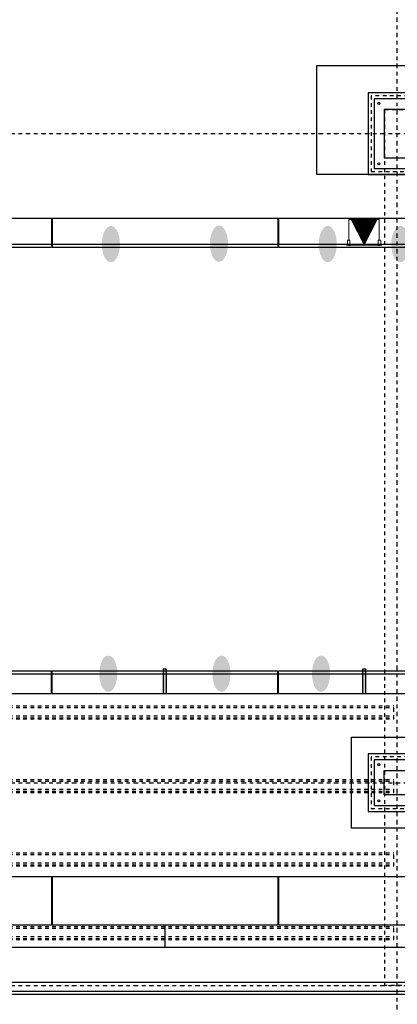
# Model space of a CAD drawing. Header units: feet. Extents: x 0 to 152508, y 0 to 59434.
# Tile 108 of 114: x 152357 to 152368, y 59382 to 59409. Entities that reach past the tile are written whole.
import ezdxf
from ezdxf import colors
from ezdxf.entities.mleader import LeaderData, LeaderLine
from ezdxf.math import Vec2, Vec3

# ---------------------------------------------------------------- set-up
doc = ezdxf.new("R2010")
doc.units = ezdxf.units.FT
doc.header["$LTSCALE"] = 0.1
doc.header["$MEASUREMENT"] = 0
for name, pattern in [('Bridge plan$0$DGN Style 2', [26.762396, 16.057438, -10.704959]), ('Trellis Base$0$CENTER', [2, 1.25, -0.25, 0.25, -0.25]), ('Trellis Base$0$DASHED', [0.75, 0.5, -0.25])]:
    doc.linetypes.add(name, pattern=pattern)
for name, color, linetype, lineweight in [('Bridge plan$0$BR_P_Gen_Joint_Filler', 252, 'Continuous', 0), ('Bridge plan$0$BR_P_Rail_Object', 251, 'Continuous', 30), ('Bridge plan$0$LT_P_Luminaires', 252, 'Continuous', 0), ('Bridge plan$0$PV_P_Joint', 252, 'Continuous', 13), ('Bridge plan$0$SC_Scratch7', 252, 'Continuous', 0), ('Bridge plan$0$SC_Shading1', 253, 'Continuous', 0), ('Bridge plan$0$VG_P_Cells', 252, 'Continuous', 13), ('Bridge plan$0$VG_P_Landscape_Limits', 252, 'Continuous', 0)]:
    doc.layers.add(name, color=color, linetype=linetype, lineweight=lineweight)
for name, color, linetype in [('Trellis Base$0$L-ANNO-NOTE', 30, 'Continuous'), ('Trellis Base$0$L-CNTR', 230, 'Trellis Base$0$CENTER'), ('Trellis Base$0$L-SITE-FOUNDATION', 2, 'Continuous'), ('Trellis Base$0$L-SITE-OVERHEAD', 1, 'Trellis Base$0$DASHED'), ('Trellis Base$0$L-SITE-STEEL COLUMN', 3, 'Continuous')]:
    doc.layers.add(name, color=color, linetype=linetype)
doc.styles.add('Trellis Base$0$ARIAL', font='arial.ttf', dxfattribs={"width": 0.9})

# ---------------------------------------------------------------- blocks, each defined once
blk = doc.blocks.new('Bridge plan$0$WALL LIGHT PLAN_1')
at = {"layer": 'Bridge plan$0$LT_P_Luminaires', "linetype": 'Bridge plan$0$DGN Style 2'}
for p, q in [((-0.2, 0.083), (-0.165, 0.33)), ((-0.165, 0.33), (-0.163, 0.341)), ((-0.163, 0.341), (-0.16, 0.361)), ((-0.154, 0.366), (-0.132, 0.363)), ((-0.154, 0.366), (-0.132, 0.363)), ((-0.132, 0.363), (-0.098, 0.358)), ((-0.098, 0.358), (0.193, 0.317)), ((0.193, 0.317), (0.227, 0.312)), ((0.227, 0.312), (0.25, 0.309)), ((0.227, 0.312), (0.25, 0.309)), ((0.25, 0.272), (0.251, 0.282)), ((0.251, 0.282), (0.254, 0.303)), ((0.25, 0.272), (0.215, 0.024)), ((-0.244, 0.033), (-0.245, 0.022)), ((-0.245, 0.022), (0.242, -0.047)), ((-0.241, 0.017), (-0.245, 0.022)), ((-0.244, 0.033), (0.243, -0.035)), ((0.236, -0.051), (-0.241, 0.017)), ((-0.234, 0.033), (-0.224, 0.032)), ((-0.234, 0.032), (-0.234, 0.033)), ((-0.221, 0.083), (-0.228, 0.035)), ((-0.224, 0.032), (0.224, -0.032)), ((-0.224, 0.032), (-0.224, 0.031)), ((-0.222, 0.013), (-0.223, 0.012)), ((-0.207, 0.009), (-0.223, 0.012)), ((-0.222, 0.014), (-0.222, 0.013)), ((-0.207, 0.011), (-0.222, 0.013)), ((-0.218, 0.086), (-0.205, 0.084)), ((-0.192, 0.009), (-0.207, 0.011)), ((-0.192, 0.007), (-0.207, 0.009)), ((-0.205, 0.084), (-0.189, 0.082)), ((-0.195, 0.031), (-0.191, 0.056)), ((-0.192, 0.009), (-0.193, 0.01)), ((-0.192, 0.007), (-0.192, 0.009)), ((-0.188, 0.066), (-0.186, 0.079)), ((0.199, 0.001), (0.195, -0.025)), ((0.201, 0.024), (0.199, 0.012)), ((0.204, 0.026), (0.22, 0.024)), ((0.22, 0.024), (0.233, 0.022)), ((0.229, -0.03), (0.235, 0.019)), ((0.188, -0.044), (0.187, -0.045)), ((0.187, -0.044), (0.187, -0.044)), ((0.187, -0.045), (0.187, -0.046)), ((0.202, -0.047), (0.187, -0.045)), ((0.202, -0.048), (0.187, -0.046)), ((0.217, -0.049), (0.202, -0.047)), ((0.217, -0.051), (0.202, -0.048)), ((0.217, -0.049), (0.217, -0.048)), ((0.217, -0.051), (0.217, -0.049)), ((0.224, -0.032), (0.234, -0.033)), ((0.224, -0.033), (0.224, -0.032)), ((0.234, -0.033), (0.234, -0.034)), ((0.242, -0.047), (0.236, -0.051)), ((0.243, -0.035), (0.242, -0.047))]:
    blk.add_line(p, q, dxfattribs=at)
at = {"layer": 'Bridge plan$0$LT_P_Luminaires', "linetype": 'Bridge plan$0$DGN Style 2', "extrusion": (0, 0, -1), "flags": 128}
blk.add_lwpolyline([(0.193, 0.028), (0.193, 0.027), (0.193, 0.027)], dxfattribs=at)
at = {"layer": 'Bridge plan$0$LT_P_Luminaires', "linetype": 'Bridge plan$0$DGN Style 2'}
for centre, radius, start, end in [((-0.155, 0.361), 0.00525, 81.95, 171.95), ((0.249, 0.303), 0.00525, 351.95, 81.95), ((-0.23, 0.035), 0.00267, 261.95, 351.95), ((-0.218, 0.083), 0.00267, 81.95, 171.95), ((-0.195, 0.031), 0.000856, 262.9325, 314.9095), ((-0.191, 0.031), 0.00326, 186.8534, 247.0463), ((-0.193, 0.03), 0.00245, 166.5248, 255.2272), ((-0.138, 0.047), 0.0537, 158.3301, 169.3671), ((-0.189, 0.079), 0.00267, 351.95, 81.95), ((0.172, 0.006), 0.0279, 349.3616, 10.5967), ((0.203, 0.023), 0.00267, 81.95, 171.95), ((0.233, 0.019), 0.00267, 351.95, 81.95), ((0.192, -0.023), 0.00326, 276.8538, 337.0462), ((0.194, -0.026), 0.00114, 193.8367, 250.4749), ((0.196, -0.024), 0.000851, 208.808, 261.1508), ((0.231, -0.03), 0.00267, 171.95, 261.95)]:
    blk.add_arc(centre, radius, start, end, dxfattribs=at)
blk = doc.blocks.new('*X120')
at = {"layer": 'Bridge plan$0$LT_P_Luminaires', "linetype": 'Bridge plan$0$DGN Style 2'}
for p, q in [((1828201.597, 711755.184), (1828201.61, 711755.19)), ((1828200.995, 711754.755), (1828201.635, 711755.018)), ((1828200.996, 711754.748), (1828201.636, 711755.011)), ((1828201.005, 711754.745), (1828201.637, 711755.005)), ((1828201.014, 711754.742), (1828201.638, 711754.998)), ((1828201.017, 711754.77), (1828201.635, 711755.024)), ((1828201.023, 711754.739), (1828201.639, 711754.992)), ((1828201.032, 711754.736), (1828201.64, 711754.986)), ((1828201.04, 711754.786), (1828201.634, 711755.03)), ((1828201.041, 711754.733), (1828201.641, 711754.979)), ((1828201.05, 711754.73), (1828201.642, 711754.973)), ((1828201.059, 711754.727), (1828201.643, 711754.967)), ((1828201.062, 711754.802), (1828201.633, 711755.037)), ((1828201.068, 711754.724), (1828201.644, 711754.96)), ((1828201.077, 711754.72), (1828201.645, 711754.954)), ((1828201.084, 711754.818), (1828201.632, 711755.043)), ((1828201.086, 711754.717), (1828201.646, 711754.947)), ((1828201.095, 711754.714), (1828201.647, 711754.941)), ((1828201.104, 711754.711), (1828201.648, 711754.935)), ((1828201.107, 711754.834), (1828201.631, 711755.049)), ((1828201.113, 711754.708), (1828201.648, 711754.928)), ((1828201.121, 711754.705), (1828201.649, 711754.922)), ((1828201.129, 711754.85), (1828201.63, 711755.056)), ((1828201.151, 711754.866), (1828201.629, 711755.062)), ((1828201.174, 711754.882), (1828201.628, 711755.069)), ((1828201.196, 711754.898), (1828201.627, 711755.075)), ((1828201.218, 711754.914), (1828201.626, 711755.081)), ((1828201.24, 711754.93), (1828201.625, 711755.088)), ((1828201.263, 711754.946), (1828201.624, 711755.094)), ((1828201.285, 711754.961), (1828201.623, 711755.1)), ((1828201.307, 711754.977), (1828201.623, 711755.107)), ((1828201.33, 711754.993), (1828201.622, 711755.113)), ((1828201.352, 711755.009), (1828201.621, 711755.12)), ((1828201.374, 711755.025), (1828201.62, 711755.126)), ((1828201.397, 711755.041), (1828201.619, 711755.132)), ((1828201.419, 711755.057), (1828201.618, 711755.139)), ((1828201.441, 711755.073), (1828201.617, 711755.145)), ((1828201.464, 711755.089), (1828201.616, 711755.151)), ((1828201.486, 711755.105), (1828201.615, 711755.158)), ((1828201.508, 711755.121), (1828201.614, 711755.164)), ((1828201.53, 711755.137), (1828201.613, 711755.171)), ((1828201.553, 711755.152), (1828201.612, 711755.177)), ((1828201.575, 711755.168), (1828201.611, 711755.183)), ((1828201.13, 711754.702), (1828201.65, 711754.916)), ((1828201.139, 711754.699), (1828201.651, 711754.909)), ((1828201.148, 711754.696), (1828201.652, 711754.903)), ((1828201.157, 711754.693), (1828201.653, 711754.896)), ((1828201.166, 711754.69), (1828201.654, 711754.89)), ((1828201.175, 711754.687), (1828201.655, 711754.884)), ((1828201.184, 711754.683), (1828201.656, 711754.877)), ((1828201.193, 711754.68), (1828201.657, 711754.871)), ((1828201.202, 711754.677), (1828201.658, 711754.865)), ((1828201.211, 711754.674), (1828201.659, 711754.858)), ((1828201.22, 711754.671), (1828201.66, 711754.852)), ((1828201.229, 711754.668), (1828201.66, 711754.845)), ((1828201.238, 711754.665), (1828201.661, 711754.839)), ((1828201.247, 711754.662), (1828201.662, 711754.833)), ((1828201.256, 711754.659), (1828201.663, 711754.826)), ((1828201.265, 711754.656), (1828201.664, 711754.82)), ((1828201.274, 711754.653), (1828201.665, 711754.814)), ((1828201.283, 711754.65), (1828201.666, 711754.807)), ((1828201.291, 711754.647), (1828201.667, 711754.801)), ((1828201.3, 711754.643), (1828201.668, 711754.794)), ((1828201.309, 711754.64), (1828201.669, 711754.788)), ((1828201.318, 711754.637), (1828201.67, 711754.782)), ((1828201.327, 711754.634), (1828201.671, 711754.775)), ((1828201.336, 711754.631), (1828201.672, 711754.769)), ((1828201.345, 711754.628), (1828201.673, 711754.763)), ((1828201.354, 711754.625), (1828201.673, 711754.756)), ((1828201.363, 711754.622), (1828201.674, 711754.75)), ((1828201.372, 711754.619), (1828201.675, 711754.743)), ((1828201.381, 711754.616), (1828201.676, 711754.737)), ((1828201.39, 711754.613), (1828201.677, 711754.731)), ((1828201.399, 711754.61), (1828201.678, 711754.724)), ((1828201.408, 711754.606), (1828201.679, 711754.718)), ((1828201.417, 711754.603), (1828201.68, 711754.711)), ((1828201.426, 711754.6), (1828201.681, 711754.705)), ((1828201.435, 711754.597), (1828201.682, 711754.699)), ((1828201.444, 711754.594), (1828201.683, 711754.692)), ((1828201.453, 711754.591), (1828201.684, 711754.686)), ((1828201.461, 711754.588), (1828201.685, 711754.68)), ((1828201.47, 711754.585), (1828201.685, 711754.673)), ((1828201.479, 711754.582), (1828201.686, 711754.667)), ((1828201.488, 711754.579), (1828201.687, 711754.66)), ((1828201.497, 711754.576), (1828201.688, 711754.654)), ((1828201.506, 711754.573), (1828201.689, 711754.648)), ((1828201.515, 711754.569), (1828201.69, 711754.641)), ((1828201.524, 711754.566), (1828201.691, 711754.635)), ((1828201.533, 711754.563), (1828201.692, 711754.629)), ((1828201.542, 711754.56), (1828201.693, 711754.622)), ((1828201.551, 711754.557), (1828201.694, 711754.616)), ((1828201.56, 711754.554), (1828201.695, 711754.609)), ((1828201.569, 711754.551), (1828201.696, 711754.603)), ((1828201.578, 711754.548), (1828201.697, 711754.597)), ((1828201.587, 711754.545), (1828201.698, 711754.59)), ((1828201.596, 711754.542), (1828201.698, 711754.584)), ((1828201.605, 711754.539), (1828201.699, 711754.578)), ((1828201.614, 711754.536), (1828201.7, 711754.571)), ((1828201.623, 711754.533), (1828201.701, 711754.565)), ((1828201.631, 711754.529), (1828201.702, 711754.558)), ((1828201.64, 711754.526), (1828201.703, 711754.552)), ((1828201.649, 711754.523), (1828201.704, 711754.546)), ((1828201.658, 711754.52), (1828201.705, 711754.539)), ((1828201.667, 711754.517), (1828201.706, 711754.533)), ((1828201.676, 711754.514), (1828201.707, 711754.527)), ((1828201.685, 711754.511), (1828201.708, 711754.52)), ((1828201.694, 711754.508), (1828201.709, 711754.514)), ((1828201.703, 711754.505), (1828201.71, 711754.507))]:
    blk.add_line(p, q, dxfattribs=at)
blk = doc.blocks.new('Bridge plan')
at = {"layer": 'Bridge plan$0$BR_P_Rail_Object', "lineweight": -3}
h = blk.add_hatch(color=256, dxfattribs=at)
edge = h.paths.add_edge_path(flags=0)
edge.add_ellipse((1828098.802, 711604.226), major_axis=(0.002, 0.5), ratio=0.5, start_angle=0, end_angle=360)
h = blk.add_hatch(color=256, dxfattribs=at)
edge = h.paths.add_edge_path(flags=0)
edge.add_ellipse((1828101.784, 711604.237), major_axis=(0.002, 0.5), ratio=0.5, start_angle=0, end_angle=360)
h = blk.add_hatch(color=256, dxfattribs=at)
edge = h.paths.add_edge_path(flags=0)
edge.add_ellipse((1828104.784, 711604.226), major_axis=(0.002, 0.5), ratio=0.5, start_angle=0, end_angle=360)
h = blk.add_hatch(color=256, dxfattribs=at)
edge = h.paths.add_edge_path(flags=0)
edge.add_ellipse((1828106.784, 711604.226), major_axis=(0.002, 0.5), ratio=0.5, start_angle=0, end_angle=360)
h = blk.add_hatch(color=256, dxfattribs=at)
edge = h.paths.add_edge_path(flags=0)
edge.add_ellipse((1828098.733, 711592.393), major_axis=(0.002, 0.5), ratio=0.5, start_angle=0, end_angle=360)
h = blk.add_hatch(color=256, dxfattribs=at)
edge = h.paths.add_edge_path(flags=0)
edge.add_ellipse((1828101.853, 711592.393), major_axis=(0.002, 0.5), ratio=0.5, start_angle=0, end_angle=360)
h = blk.add_hatch(color=256, dxfattribs=at)
edge = h.paths.add_edge_path(flags=0)
edge.add_ellipse((1828104.598, 711592.393), major_axis=(0.002, 0.5), ratio=0.5, start_angle=0, end_angle=360)
at = {"layer": 'Bridge plan$0$SC_Shading1', "lineweight": -3, "ltscale": 0.125}
for points in [[(1828100.34, 711591.851), (1828100.34, 711592.518), (1828100.246, 711592.518), (1828100.246, 711591.851)], [(1828105.831, 711591.851), (1828105.831, 711592.518), (1828105.737, 711592.518), (1828105.737, 711591.851)]]:
    blk.add_hatch(color=256, dxfattribs=at).paths.add_polyline_path(points)
at = {"layer": 'Bridge plan$0$BR_P_Gen_Joint_Filler', "lineweight": -3}
for p, q in [((1828224.334, 711584.851), (1828055.047, 711584.851)), ((1828223.772, 711583.892), (1828055.72, 711583.893)), ((1828223.62, 711583.642), (1828055.902, 711583.643)), ((1828223.57, 711583.559), (1828055.963, 711583.56))]:
    blk.add_line(p, q, dxfattribs=at)
at = {"layer": 'Bridge plan$0$LT_P_Luminaires', "lineweight": -3, "flags": 128}
blk.add_lwpolyline([(1828105.784, 711604.226), (1828105.435, 711604.904), (1828106.133, 711604.904)], close=True, dxfattribs=at)
at = {"layer": 'Bridge plan$0$PV_P_Joint', "lineweight": -3}
blk.add_line((1828100.293, 711585.476), (1828100.293, 711584.851), dxfattribs=at)
at = {"layer": 'Bridge plan$0$SC_Scratch7', "lineweight": -3, "ltscale": 0.125, "flags": 128}
for points in [[(1828100.34, 711591.851), (1828100.34, 711592.518), (1828100.246, 711592.518), (1828100.246, 711591.851)], [(1828105.831, 711591.851), (1828105.831, 711592.518), (1828105.737, 711592.518), (1828105.737, 711591.851)]]:
    blk.add_lwpolyline(points, close=True, dxfattribs=at)
at = {"layer": 'Bridge plan$0$VG_P_Cells', "lineweight": -3}
for p, q in [((1828090.942, 711604.935), (1828097.162, 711604.935)), ((1828097.162, 711604.935), (1828097.162, 711604.143)), ((1828097.183, 711604.935), (1828097.183, 711604.143)), ((1828097.183, 711604.935), (1828103.403, 711604.935)), ((1828103.403, 711604.935), (1828103.403, 711604.143)), ((1828103.424, 711604.935), (1828103.424, 711604.143)), ((1828103.424, 711604.935), (1828109.645, 711604.935)), ((1828092.442, 711604.143), (1828097.162, 711604.143)), ((1828097.183, 711604.143), (1828103.403, 711604.143)), ((1828103.424, 711604.143), (1828108.145, 711604.143)), ((1828092.442, 711592.476), (1828097.162, 711592.476)), ((1828097.162, 711591.851), (1828097.162, 711592.476)), ((1828097.183, 711592.476), (1828103.403, 711592.476)), ((1828097.183, 711591.851), (1828097.183, 711592.476)), ((1828103.403, 711591.851), (1828103.403, 711592.476)), ((1828103.424, 711592.476), (1828108.145, 711592.476)), ((1828103.424, 711591.851), (1828103.424, 711592.476)), ((1828090.942, 711591.851), (1828097.162, 711591.851)), ((1828097.183, 711591.851), (1828103.403, 711591.851)), ((1828103.424, 711591.851), (1828109.645, 711591.851)), ((1828090.942, 711586.81), (1828097.162, 711586.81)), ((1828097.162, 711586.81), (1828097.162, 711585.476)), ((1828097.183, 711586.81), (1828097.183, 711585.476)), ((1828097.183, 711586.81), (1828103.403, 711586.81)), ((1828103.403, 711586.81), (1828103.403, 711585.476)), ((1828103.424, 711586.81), (1828103.424, 711585.476)), ((1828103.424, 711586.81), (1828109.644, 711586.81)), ((1828090.942, 711585.476), (1828097.162, 711585.476)), ((1828097.183, 711585.476), (1828103.403, 711585.476)), ((1828103.424, 711585.476), (1828109.644, 711585.476))]:
    blk.add_line(p, q, dxfattribs=at)
at = {"layer": 'Bridge plan$0$VG_P_Landscape_Limits', "lineweight": -3, "ltscale": 12}
for p, q in [((1828092.442, 711604.226), (1828108.145, 711604.226)), ((1828092.442, 711592.393), (1828108.145, 711592.393))]:
    blk.add_line(p, q, dxfattribs=at)
at = {"layer": 'Bridge plan$0$LT_P_Luminaires', "lineweight": -3, "extrusion": (0, 0, -1), "xscale": 1.989670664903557, "yscale": 1.989670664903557, "zscale": 1.989670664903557, "rotation": 8.050230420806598}
blk.add_blockref('Bridge plan$0$WALL LIGHT PLAN_1', (-1828105.784, 711604.226), dxfattribs=at)
at = {"layer": 'Bridge plan$0$LT_P_Luminaires', "lineweight": -3, "rotation": 81.7392783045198}
blk.add_blockref('*X120', (2269803.818, -1199891.662), dxfattribs=at)
blk = doc.blocks.new('Trellis Base')
at = {"layer": 'Trellis Base$0$L-CNTR'}
for points in [[(152367.628, 59434.282), (152367.628, 59373.585)], [(152319.567, 59406.005), (152483.38, 59406.005)], [(152319.567, 59388.129), (152483.896, 59388.129)], [(152319.567, 59382.546), (152483.896, 59382.546)]]:
    blk.add_lwpolyline(points, dxfattribs=at)
at = {"layer": 'Trellis Base$0$L-SITE-FOUNDATION'}
for points in [[(152368.419, 59404.88), (152365.419, 59404.88), (152365.419, 59407.88), (152368.419, 59407.88)], [(152366.836, 59407.13), (152366.836, 59404.88), (152368.419, 59404.88), (152368.419, 59407.13)], [(152366.378, 59389.379), (152368.878, 59389.379), (152368.878, 59386.879), (152366.378, 59386.879)], [(152368.419, 59388.921), (152366.836, 59388.921), (152366.836, 59387.338), (152368.419, 59387.338)]]:
    blk.add_lwpolyline(points, close=True, dxfattribs=at)
at = {"layer": 'Trellis Base$0$L-SITE-FOUNDATION', "linetype": 'Trellis Base$0$DASHED'}
for points in [[(152366.919, 59407.047), (152366.919, 59404.963), (152368.336, 59404.963), (152368.336, 59407.047)], [(152368.336, 59388.838), (152366.919, 59388.838), (152366.919, 59387.421), (152368.336, 59387.421)]]:
    blk.add_lwpolyline(points, close=True, dxfattribs=at)
at = {"layer": 'Trellis Base$0$L-SITE-OVERHEAD'}
blk.add_lwpolyline([(152367.294, 59406.672), (152367.961, 59406.672), (152367.961, 59382.546), (152367.294, 59382.546)], close=True, dxfattribs=at)
for points in [[(152354.925, 59390.245), (152367.544, 59390.245)], [(152367.544, 59389.885), (152367.544, 59390.245)], [(152354.925, 59389.885), (152367.544, 59389.885)], [(152354.925, 59388.22), (152367.544, 59388.22)], [(152367.544, 59387.86), (152367.544, 59388.22)], [(152354.925, 59387.86), (152367.544, 59387.86)], [(152354.925, 59386.194), (152367.544, 59386.194)], [(152367.544, 59385.835), (152367.544, 59386.194)], [(152354.925, 59385.835), (152367.544, 59385.835)], [(152354.925, 59384.169), (152367.544, 59384.169)], [(152367.544, 59383.809), (152367.544, 59384.169)], [(152354.925, 59383.809), (152367.544, 59383.809)]]:
    blk.add_lwpolyline(points, dxfattribs=at)
at = {"layer": 'Trellis Base$0$L-SITE-OVERHEAD', "color": 250}
for points in [[(152354.925, 59390.2), (152367.544, 59390.2)], [(152354.925, 59389.972), (152367.544, 59389.972)], [(152354.925, 59389.916), (152367.544, 59389.916)], [(152354.925, 59388.174), (152367.544, 59388.174)], [(152354.925, 59387.947), (152367.544, 59387.947)], [(152354.925, 59387.891), (152367.544, 59387.891)], [(152354.925, 59386.149), (152367.544, 59386.149)], [(152354.925, 59385.922), (152367.544, 59385.922)], [(152354.925, 59385.865), (152367.544, 59385.865)], [(152354.925, 59384.124), (152367.544, 59384.124)], [(152354.925, 59383.897), (152367.544, 59383.897)], [(152354.925, 59383.84), (152367.544, 59383.84)]]:
    blk.add_lwpolyline(points, dxfattribs=at)
at = {"layer": 'Trellis Base$0$L-SITE-STEEL COLUMN'}
for points in [[(152367.003, 59406.963), (152367.003, 59405.047), (152368.253, 59405.047), (152368.253, 59406.963)], [(152367.273, 59406.672), (152367.273, 59405.338), (152367.982, 59405.338), (152367.982, 59406.672)], [(152368.253, 59388.754), (152367.003, 59388.754), (152367.003, 59387.504), (152368.253, 59387.504)], [(152367.982, 59388.463), (152367.982, 59387.796), (152367.274, 59387.796), (152367.274, 59388.463)]]:
    blk.add_lwpolyline(points, close=True, dxfattribs=at)
for centre in [(152367.128, 59406.838), (152367.128, 59405.172), (152367.128, 59388.629), (152367.128, 59387.629)]:
    blk.add_circle(centre, 0.0312, dxfattribs=at)
blk.add_blockref('Bridge plan', (-1675739.063, -652201.263))
at = {"layer": 'Trellis Base$0$L-ANNO-NOTE'}
ml = blk.add_multileader_mtext('Standard', dxfattribs=at)
ml.set_content('W. LIVINGSTON AVENUE', color=11, style='Trellis Base$0$ARIAL')
ml.set_leader_properties()
ml.build(insert=Vec2(0, 0))
ml.multileader.update_dxf_attribs({"has_dogleg": 0, "dogleg_length": 0.36, "arrow_head_size": 1.25, "scale": 10})
ctx = ml.context
ctx.base_point, ctx.scale, ctx.char_height, ctx.arrow_head_size, ctx.landing_gap_size, ctx.plane_origin, ctx.plane_x_axis, ctx.plane_y_axis = Vec3(152493.433, 59387.87), 10, 1.25, 1.25, 0.5, Vec3(152496.482, 59382.314), Vec3(0.234739, 0.972058), Vec3(-0.972058, 0.234739)
notes = []
notes.append((ctx, [(0, (0, 0, 0), (0, 0), (1, 0), 1, [])]))
ctx.mtext.insert, ctx.mtext.text_direction, ctx.mtext.rotation, ctx.mtext.flow_direction = Vec3(152492.933, 59388.505), Vec3(0.234739, 0.972058), 1.333846, 5
for ctx, leaders in notes:
    for number, flags, end, landing, length, lines in leaders:
        leader = LeaderData()
        leader.index, (leader.has_last_leader_line, leader.has_dogleg_vector, leader.attachment_direction) = number, flags
        leader.last_leader_point, leader.dogleg_vector, leader.dogleg_length = Vec3(end), Vec3(landing), length
        for number, points, colour, breaks in lines:
            line = LeaderLine()
            line.index, line.vertices, line.color, line.breaks = number, Vec3.list(points), colors.encode_raw_color(colour), breaks
            leader.lines.append(line)
        ctx.leaders.append(leader)

msp = doc.modelspace()

# ---------------------------------------------------------------- block references
msp.add_blockref('Trellis Base', (0, 0))

doc.saveas('drawing.dxf')
